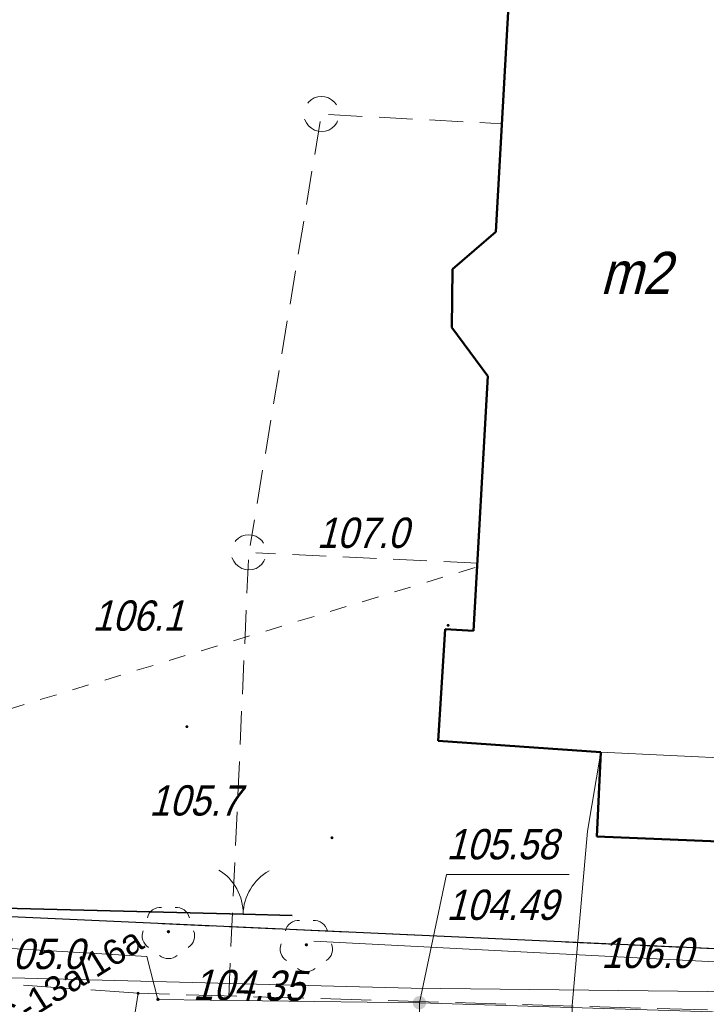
# Model space of a CAD drawing. Extents: x 6530721 to 6531385, y 5978377 to 5979143.
# Tile 95 of 146: x 6530947 to 6530968, y 5978875 to 5978905. Entities that reach past the tile are written whole.
import ezdxf
from ezdxf.enums import TextEntityAlignment as Align

# ---------------------------------------------------------------- set-up
doc = ezdxf.new("R2010")
doc.units = 0
for name, pattern in [('AB_rokocin 2014-08-13 AC2004$0$0.5_0.5', [1, 0.5, -0.5]), ('AB_rokocin 2014-08-13 AC2004$0$1.0_0.5', [1.5, 1, -0.5]), ('AB_rokocin 2014-08-13 AC2004$0$1.5_0.5', [2, 1.5, -0.5]), ('AB_rokocin 2014-08-13 AC2004$0$l217_500', [2, 1.5, -0.5]), ('AB_rokocin 2014-08-13 AC2004$0$l219_500', [0])]:
    doc.linetypes.add(name, pattern=pattern)
for name, color, linetype, lineweight in [('AB-wymiarowa', 7, 'Continuous', 30), ('AB_rokocin 2014-08-13 AC2004$0$217-Granica konturu klasyfikcyjnego', 7, 'Continuous', 18), ('AB_rokocin 2014-08-13 AC2004$0$218-Granica użytku', 7, 'Continuous', 18), ('AB_rokocin 2014-08-13 AC2004$0$219-Linia granicy', 7, 'Continuous', 18), ('AB_rokocin 2014-08-13 AC2004$0$312-Budynek', 7, 'Continuous', 18), ('AB_rokocin 2014-08-13 AC2004$0$312-Numer ewidencyjny budynku-Atr124', 7, 'Continuous', 18), ('AB_rokocin 2014-08-13 AC2004$0$320-część budynku wyodrębniona ze względu na liczbę kondygnacji naziemnych (powierzchnia)', 7, 'Continuous', 18), ('AB_rokocin 2014-08-13 AC2004$0$623-Punkt rzędnej przewodu-SGPOD', 7, 'Continuous', 18), ('AB_rokocin 2014-08-13 AC2004$0$623-Punkt rzędnej przewodu-SGPOD-Atr2', 7, 'Continuous', 18), ('AB_rokocin 2014-08-13 AC2004$0$903-Żywopłot', 7, 'Continuous', 18), ('AB_rokocin 2014-08-13 AC2004$0$905-Brama w ogrodzeniu', 7, 'Continuous', 18), ('AB_rokocin 2014-08-13 AC2004$0$drzewo liściaste (punkt)', 7, 'Continuous', 18), ('AB_rokocin 2014-08-13 AC2004$0$jezdnia (powierzchnia)', 7, 'Continuous', 18), ('AB_rokocin 2014-08-13 AC2004$0$ogrodzenie trwałe (linia)', 7, 'Continuous', 18), ('AB_rokocin 2014-08-13 AC2004$0$przewód gazowy (linia)-SG', 7, 'Continuous', 18), ('AB_rokocin 2014-08-13 AC2004$0$przewód kanalizacyjny - projektowany (linia)-SK', 7, 'Continuous', 18), ('AB_rokocin 2014-08-13 AC2004$0$przewód telekomunikacyjny (linia)-STPOD', 7, 'Continuous', 18), ('AB_rokocin 2014-08-13 AC2004$0$przewód wodociągowy (linia)-SW', 7, 'Continuous', 18), ('AB_rokocin 2014-08-13 AC2004$0$punkt wysokościowy naturalny', 7, 'Continuous', 18), ('AB_rokocin 2014-08-13 AC2004$0$punkt wysokościowy naturalny-Atr2', 7, 'Continuous', 18), ('AB_rokocin 2014-08-13 AC2004$0$zasuwa (punkt)-SG', 7, 'Continuous', 18), ('AB_rokocin 2014-08-13 AC2004$0$zasuwa (punkt)-SG-Atr2', 7, 'Continuous', 18), ('AB_rokocin 2014-08-13 AC2004$0$zasuwa (punkt)-SG-Atr3', 7, 'Continuous', 18)]:
    doc.layers.add(name, color=color, linetype=linetype, lineweight=lineweight)
for name, color, linetype in [('gaPionowe', 7, 'Continuous'), ('zzz.ga.oz_pion_def', 7, 'Continuous'), ('zzz.ga.oz_pion_wypelnienie', 7, 'Continuous'), ('zzz.gaVSDodTekst', 7, 'Continuous'), ('zzz.gaVSDomyslna', 7, 'Continuous'), ('zzz.gaVSNazwa', 7, 'Continuous'), ('zzz.gaVSStan', 7, 'Continuous'), ('zzz.gaVSWielkość', 7, 'Continuous')]:
    doc.layers.add(name, color=color, linetype=linetype)
doc.styles.add('AB_rokocin 2014-08-13 AC2004$0$Standard', font='txt')
doc.styles.add('GA4-ATR-TEXT', font='arial.ttf', dxfattribs={"width": 0.9})
doc.linetypes.add('AB_rokocin 2014-08-13 AC2004$0$902-500', pattern='A,3.75,0,[1,ksztalty.shx,S=0.5,R=0,X=0,Y=0],3.75', length=7.5)
doc.linetypes.add('AB_rokocin 2014-08-13 AC2004$0$903-500', pattern='A,0,-0.001,0,[6,ksztalty.shx,S=0.667,R=0,X=0,Y=0],-3', length=3.001)

# ---------------------------------------------------------------- blocks, each defined once
blk = doc.blocks.new('z.ga4.C_wyp_0')
at = {"layer": 'zzz.ga.oz_pion_wypelnienie'}
blk.add_hatch(color=0, dxfattribs=at).paths.add_polyline_path([(-400, 400, 1), (400, 400, 1)])
blk = doc.blocks.new('z.ga4.C_wyp_1')
at = {"layer": 'zzz.ga.oz_pion_def', "color": 0, "const_width": 8}
blk.add_lwpolyline([(0, 796, 1), (0, 4, 1), (0, 796, 1.174739)], format="xyb", dxfattribs=at)
blk = doc.blocks.new('z.ga4.C-13_1')
at = {"layer": 'zzz.ga.oz_pion_def'}
h = blk.add_hatch(color=0, dxfattribs=at)
h.paths.add_polyline_path([(69, 120), (80, 120, 3.319279), (150, 245), (102, 324), (113, 360), (160, 360), (160, 400), (39, 400, 0.843718), (36, 381), (93, 362), (86, 340), (-139, 340), (-124, 391, -0.334944), (-113, 400), (-80, 400), (-80, 420), (-113, 420, 0.333495), (-143, 397), (-184, 257, 25.961481), (-164, 252), (-157, 278), (-6, 148, 1.108236)])
h.paths.add_polyline_path([(69, 140, 0.191903), (51, 164), (94, 299), (133, 235, 0.219028), (80, 140)], flags=16)
h.paths.add_polyline_path([(32, 170, 0.167013), (7, 163), (-151, 299), (-145, 320), (80, 320)], flags=16)
h.paths.add_polyline_path([(100, 120), (193, 120, 1.763174), (209, 150), (161, 228, -3.23686)], flags=16)
h.paths.add_polyline_path([(100, 140, -0.211684), (144, 218), (192, 140)], flags=16)
h.paths.add_polyline_path([(-189, 238), (-215, 149, 3.732051), (-196, 144), (-170, 232, -21.954451)], flags=16)
blk = doc.blocks.new('z.ga4.C-16_1')
at = {"layer": 'zzz.ga.oz_pion_def'}
h = blk.add_hatch(color=0, dxfattribs=at)
h.paths.add_polyline_path([(-101, 518, 1), (-34, 518, 1)])
h.paths.add_polyline_path([(174, 298, 1), (231, 298, 1)], flags=17)
h.paths.add_polyline_path([(-25, 384), (68, 243), (77, 250), (118, 226), (149, 236), (122, 130), (133, 128), (103, 7), (130, 4), (169, 120), (219, 32), (233, 30), (246, 59), (233, 61), (203, 138), (219, 203), (248, 147), (271, 155), (217, 263), (169, 271), (120, 249), (86, 268), (-10, 438), (-56, 475), (-87, 477), (-158, 446), (-180, 360), (-196, 228), (-180, 227), (-155, 326), (-161, 237), (-155, 237), (-176, 0), (-137, 0), (-98, 223), (-42, 34), (-6, 34), (11, 72), (-9, 81), (-42, 287)])
blk = doc.blocks.new('z.ga4.C-13a_1')
at = {"layer": 'zzz.ga.oz_pion_def'}
blk.add_hatch(color=0, dxfattribs=at).paths.add_polyline_path([(326, 631.7, 0.08392), (231.7, 726), (-326, 168.3, 0.08392), (-231.7, 74)])
blk = doc.blocks.new('z.ga4.C-13a_2')
at = {"layer": 'zzz.ga.oz_pion_def'}
blk.add_hatch(color=0, dxfattribs=at).paths.add_polyline_path([(316.3, 631.5, 0.076984), (231.5, 716.3), (-316.3, 168.5, 0.076984), (-231.5, 83.7)])
blk = doc.blocks.new('C-13a_16a-591512382-vs')
at = {"layer": 'zzz.gaVSDomyslna', "color": 7, "true_color": 0xffffff, "const_width": 24}
blk.add_lwpolyline([(-297, 297), (297, 297)], dxfattribs=at)
at = {"layer": 'zzz.gaVSDomyslna', "color": 180, "lineweight": 0, "xscale": 0.75, "yscale": 0.75}
blk.add_blockref('z.ga4.C_wyp_0', (0, 0), dxfattribs=at)
at = {"layer": 'zzz.gaVSDomyslna', "color": 7, "lineweight": 0, "true_color": 0xffffff}
for name, p, xscale, yscale in [('z.ga4.C_wyp_1', (0, 0), 0.75, 0.75), ('z.ga4.C-13a_1', (0, 0), 0.75, 0.75), ('z.ga4.C-16_1', (0, 330), 0.4349999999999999, 0.4349999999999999), ('z.ga4.C-13_1', (0, 69), 0.45, 0.45)]:
    blk.add_blockref(name, p, dxfattribs=dict(at, xscale=xscale, yscale=yscale))
at = {"layer": 'zzz.gaVSDomyslna', "color": 10, "lineweight": 0, "xscale": 0.75, "yscale": 0.75}
blk.add_blockref('z.ga4.C-13a_2', (0, 0), dxfattribs=at)
at = {"layer": 'zzz.gaVSDodTekst', "style": 'GA4-ATR-TEXT', "flags": 1}
blk.add_attdef('AddText', (0, 0), '', height=1, dxfattribs=at)
at = {"layer": 'zzz.gaVSDomyslna', "style": 'GA4-ATR-TEXT', "flags": 1}
for tag in ['Width', 'Position', 'Height', 'Route']:
    blk.add_attdef(tag, (0, 0), '', height=1, dxfattribs=at)
at = {"layer": 'zzz.gaVSNazwa', "style": 'GA4-ATR-TEXT'}
blk.add_attdef('Name', (400, 375), '', height=150, dxfattribs=at)
at = {"layer": 'zzz.gaVSStan', "style": 'GA4-ATR-TEXT'}
blk.add_attdef('State', (400, 120), '', height=150, dxfattribs=at)
at = {"layer": 'zzz.gaVSWielkość', "style": 'GA4-ATR-TEXT', "flags": 1}
blk.add_attdef('Size', (0, 0), '', height=1, dxfattribs=at)
blk = doc.blocks.new('AB_rokocin 2014-08-13 AC2004$0$PW01')
at = {"linetype": 'Continuous', "lineweight": 13}
h = blk.add_hatch(color=0, dxfattribs=at)
edge = h.paths.add_edge_path()
edge.add_arc((0, 0), 0.045, 0, 360)
blk = doc.blocks.new('AB_rokocin 2014-08-13 AC2004$0$621')
at = {"linetype": 'Continuous', "lineweight": 0}
h = blk.add_hatch(color=0, dxfattribs=at)
edge = h.paths.add_edge_path()
edge.add_arc((0, 0), 0.05, 0, 360)
blk = doc.blocks.new('AB_rokocin 2014-08-13 AC2004$0$OP021')
at = {"linetype": 'Continuous', "lineweight": 13}
h = blk.add_hatch(color=0, dxfattribs=at)
edge = h.paths.add_edge_path()
edge.add_arc((0, 0), 0.05, 0, 360)
at = {"color": 0, "linetype": 'Continuous', "lineweight": 13}
for centre, start, end in [((0, 0.4), 49.272, 130.728), ((-0.38, 0.124), 121.308, 202.548), ((0.38, 0.124), 337.452, 58.692), ((-0.235, -0.324), 193.221, 274.871), ((0.235, -0.324), 265.129, 346.779)]:
    blk.add_arc(centre, 0.4, start, end, dxfattribs=at)
blk = doc.blocks.new('AB_rokocin 2014-08-13 AC2004$0$905')
at = {"color": 0, "linetype": 'Continuous', "lineweight": 0}
for centre, start, end in [((-1.5, 0), 0, 60), ((1.5, 0), 120, 180)]:
    blk.add_arc(centre, 1.5, start, end, dxfattribs=at)
blk = doc.blocks.new('AB_rokocin 2014-08-13 AC2004$0$US25')
at = {"linetype": 'Continuous', "lineweight": 0}
h = blk.add_hatch(color=0, dxfattribs=at)
edge = h.paths.add_edge_path()
edge.add_arc((0, 0), 0.2, 0, 360)
blk = doc.blocks.new('AB_rokocin 2014-08-13 AC2004')
at = {"layer": 'AB_rokocin 2014-08-13 AC2004$0$217-Granica konturu klasyfikcyjnego', "color": 3, "linetype": 'AB_rokocin 2014-08-13 AC2004$0$l217_500', "lineweight": 18, "flags": 128}
blk.add_lwpolyline([(6530943.52, 5978878.03), (6530968.62, 5978876.89)], dxfattribs=at)
blk.add_lwpolyline([(6530943.52, 5978878.03), (6530968.62, 5978876.89)], dxfattribs=at)
at = {"layer": 'AB_rokocin 2014-08-13 AC2004$0$218-Granica użytku', "color": 7, "linetype": 'AB_rokocin 2014-08-13 AC2004$0$0.5_0.5', "lineweight": 18, "flags": 128}
blk.add_lwpolyline([(6530943.11, 5978882.87), (6530960.88, 5978888.27)], dxfattribs=at)
at = {"layer": 'AB_rokocin 2014-08-13 AC2004$0$219-Linia granicy', "color": 92, "linetype": 'AB_rokocin 2014-08-13 AC2004$0$l219_500', "lineweight": 30, "flags": 128}
blk.add_lwpolyline([(6530968.62, 5978876.89), (6530943.52, 5978878.03)], dxfattribs=at)
blk.add_lwpolyline([(6530968.62, 5978876.89), (6530943.52, 5978878.03)], dxfattribs=at)
at = {"layer": 'AB_rokocin 2014-08-13 AC2004$0$312-Budynek', "color": 250, "linetype": 'Continuous', "lineweight": 50, "flags": 128}
for points in [[(6530961.43, 5978898.22), (6530962.32, 5978914.14)], [(6530960.14, 5978897.11), (6530961.43, 5978898.22)], [(6530960.12, 5978895.38), (6530960.14, 5978897.11)], [(6530961.19, 5978893.93), (6530960.12, 5978895.38)], [(6530960.77, 5978886.37), (6530961.19, 5978893.93)], [(6530959.72, 5978883.1), (6530959.92, 5978886.42)], [(6530959.92, 5978886.42), (6530960.77, 5978886.37)], [(6530964.55, 5978882.76), (6530959.72, 5978883.1)], [(6530964.43, 5978880.26), (6530964.55, 5978882.76)], [(6530968.54, 5978880.09), (6530964.43, 5978880.26)]]:
    blk.add_lwpolyline(points, dxfattribs=at)
at = {"layer": 'AB_rokocin 2014-08-13 AC2004$0$320-część budynku wyodrębniona ze względu na liczbę kondygnacji naziemnych (powierzchnia)', "color": 7, "linetype": 'Continuous', "lineweight": 18, "flags": 128}
blk.add_lwpolyline([(6530964.55, 5978882.76), (6530968.69, 5978882.56), (6530968.54, 5978880.09), (6530964.43, 5978880.26)], close=True, dxfattribs=at)
at = {"layer": 'AB_rokocin 2014-08-13 AC2004$0$903-Żywopłot', "color": 7, "linetype": 'AB_rokocin 2014-08-13 AC2004$0$903-500', "lineweight": 18, "flags": 128}
blk.add_lwpolyline([(6530973.62, 5978880.61), (6530973.6, 5978880.24), (6530970.24, 5978876.42), (6530956.02, 5978877.15)], dxfattribs=at)
at = {"layer": 'AB_rokocin 2014-08-13 AC2004$0$jezdnia (powierzchnia)', "color": 252, "linetype": 'AB_rokocin 2014-08-13 AC2004$0$1.5_0.5', "lineweight": 18, "flags": 128}
for points in [[(6530985.78, 5979082.6), (6530984.46, 5979063.44), (6530982.52, 5979039.61), (6530981.54, 5979013.49), (6530979.39, 5978979.44), (6530978.32, 5978955.43), (6530977.32, 5978924.35), (6530977.18, 5978898.97), (6530975.4, 5978882.76), (6530973.84, 5978878.32), (6530971.37, 5978876.16), (6530968.23, 5978875.09), (6530950.8, 5978875.6), (6530950.25, 5978872.17), (6530968.11, 5978871.47), (6530973.1, 5978871.84), (6530979.12, 5978872.07), (6530985.71, 5978871.57), (6530988.36, 5978870.67), (6531008.02, 5978871.57), (6531029.25, 5978872.87), (6531034.44, 5978873.09), (6531036.17, 5978871.36), (6531037.18, 5978869.25), (6531041.13, 5978844.83), (6531042.78, 5978824.44), (6531036.31, 5978809.51), (6531027.43, 5978796.52), (6531014.3, 5978782.64), (6530999.37, 5978764.06), (6530996.85, 5978762.8), (6530994.1, 5978762.43), (6530991.66, 5978762.96), (6530999.88, 5978750.96), (6531000.38, 5978752.27), (6531000.47, 5978755.1), (6531001.45, 5978757.52), (6531017.67, 5978780.17), (6531028.21, 5978793.19), (6531039.69, 5978808.37), (6531046.64, 5978824.27)], [(6530927.44, 5978877.13), (6530935.86, 5978876.65), (6530950.8, 5978875.6)]]:
    blk.add_lwpolyline(points, dxfattribs=at)
at = {"layer": 'AB_rokocin 2014-08-13 AC2004$0$ogrodzenie trwałe (linia)', "color": 252, "linetype": 'AB_rokocin 2014-08-13 AC2004$0$902-500', "lineweight": 35, "flags": 128}
blk.add_lwpolyline([(6530942.86, 5978878.23), (6530953.92, 5978877.95), (6530955.38, 5978877.91)], dxfattribs=at)
at = {"layer": 'AB_rokocin 2014-08-13 AC2004$0$przewód gazowy (linia)-SG', "color": 40, "linetype": 'Continuous', "lineweight": 18, "flags": 128}
for points in [[(6530919.45, 5978879.73), (6530926.07, 5978878.17), (6530951.06, 5978876.69), (6530951.39, 5978875.42), (6530959.16, 5978875.32)], [(6531041.75, 5978834.23), (6531041.32, 5978839.79), (6531040.42, 5978841.22), (6531037.6, 5978869.59), (6531031.32, 5978873.21), (6531030.39, 5978878.2), (6531021.01, 5978877.26), (6530998.81, 5978874.07), (6530985.82, 5978874.34), (6530981.69, 5978878.49), (6530973.31, 5978878.9), (6530971.4, 5978874.94), (6530959.16, 5978875.32)], [(6530959.16, 5978875.32), (6530959.16, 5978868.95)]]:
    blk.add_lwpolyline(points, dxfattribs=at)
at = {"layer": 'AB_rokocin 2014-08-13 AC2004$0$przewód kanalizacyjny - projektowany (linia)-SK', "color": 32, "linetype": 'AB_rokocin 2014-08-13 AC2004$0$1.0_0.5', "lineweight": 18, "flags": 128}
for points in [[(6530956.56, 5978901.3), (6530956.47, 5978901.24), (6530956.36, 5978901.21), (6530956.25, 5978901.2), (6530956.15, 5978901.21), (6530956.04, 5978901.24), (6530955.95, 5978901.3), (6530955.86, 5978901.37), (6530955.8, 5978901.46), (6530955.75, 5978901.55), (6530955.73, 5978901.66), (6530955.73, 5978901.77), (6530955.75, 5978901.88), (6530955.8, 5978901.98), (6530955.86, 5978902.07), (6530955.94, 5978902.14), (6530956.03, 5978902.2), (6530956.14, 5978902.23), (6530956.25, 5978902.24), (6530956.35, 5978902.23), (6530956.46, 5978902.2), (6530956.55, 5978902.14), (6530956.64, 5978902.07), (6530956.7, 5978901.98), (6530956.75, 5978901.89), (6530956.77, 5978901.78), (6530956.77, 5978901.67), (6530956.75, 5978901.56), (6530956.7, 5978901.46), (6530956.64, 5978901.37)], [(6530954.4, 5978888.28), (6530954.31, 5978888.22), (6530954.2, 5978888.19), (6530954.09, 5978888.18), (6530953.99, 5978888.19), (6530953.88, 5978888.22), (6530953.79, 5978888.28), (6530953.7, 5978888.35), (6530953.64, 5978888.44), (6530953.59, 5978888.53), (6530953.57, 5978888.64), (6530953.57, 5978888.75), (6530953.59, 5978888.86), (6530953.64, 5978888.96), (6530953.7, 5978889.05), (6530953.78, 5978889.12), (6530953.87, 5978889.18), (6530953.98, 5978889.21), (6530954.09, 5978889.22), (6530954.19, 5978889.21), (6530954.3, 5978889.18), (6530954.39, 5978889.12), (6530954.48, 5978889.05), (6530954.54, 5978888.96), (6530954.59, 5978888.87), (6530954.61, 5978888.76), (6530954.61, 5978888.65), (6530954.59, 5978888.54), (6530954.54, 5978888.44), (6530954.48, 5978888.35)]]:
    blk.add_lwpolyline(points, close=True, dxfattribs=at)
for points in [[(6530956.21, 5978901.5), (6530954.13, 5978888.9)], [(6530956.46, 5978901.7), (6530961.61, 5978901.43)], [(6530960.88, 5978888.38), (6530954.3, 5978888.68)], [(6530954.08, 5978888.48), (6530953.42, 5978873.92)]]:
    blk.add_lwpolyline(points, dxfattribs=at)
at = {"layer": 'AB_rokocin 2014-08-13 AC2004$0$przewód telekomunikacyjny (linia)-STPOD', "color": 30, "linetype": 'Continuous', "lineweight": 18, "flags": 128}
blk.add_lwpolyline([(6530982.33, 5979041.63), (6530982.15, 5979035.27), (6530981.93, 5979028.79), (6530981.5, 5979017.48), (6530980.85, 5979004.95), (6530980.24, 5978992.52), (6530979.52, 5978981), (6530978.9, 5978966.1), (6530978.13, 5978953.59), (6530977.66, 5978941.32), (6530977.09, 5978930.17), (6530976.22, 5978917.47), (6530975.42, 5978905.44), (6530974.93, 5978893.03), (6530974.03, 5978880.84), (6530973.63, 5978877.74), (6530970.35, 5978875.62), (6530958.91, 5978875.75), (6530943.21, 5978876.16), (6530926.26, 5978876.81), (6530926.35, 5978878.55), (6530920.06, 5978882.62), (6530917.38, 5978884.41)], dxfattribs=at)
at = {"layer": 'AB_rokocin 2014-08-13 AC2004$0$przewód wodociągowy (linia)-SW', "color": 5, "linetype": 'Continuous', "lineweight": 18, "flags": 128}
blk.add_lwpolyline([(6530964.55, 5978882.76), (6530964.15, 5978880.42), (6530963.7, 5978875.24), (6530963.58, 5978870.1)], dxfattribs=at)
at = {"layer": 'AB_rokocin 2014-08-13 AC2004$0$zasuwa (punkt)-SG-Atr2', "color": 40, "linetype": 'ByBlock', "flags": 128}
blk.add_lwpolyline([(6530959.16, 5978875.32), (6530959.96, 5978879.13), (6530963.611, 5978879.13)], dxfattribs=at)
at = {"layer": 'AB_rokocin 2014-08-13 AC2004$0$623-Punkt rzędnej przewodu-SGPOD', "color": 52, "linetype": 'Continuous', "lineweight": 18}
blk.add_blockref('AB_rokocin 2014-08-13 AC2004$0$621', (6530951.39, 5978875.42), dxfattribs=at)
at = {"layer": 'AB_rokocin 2014-08-13 AC2004$0$905-Brama w ogrodzeniu', "color": 252, "linetype": 'Continuous', "lineweight": 35, "rotation": 358.939}
blk.add_blockref('AB_rokocin 2014-08-13 AC2004$0$905', (6530953.92, 5978877.95), dxfattribs=at)
at = {"layer": 'AB_rokocin 2014-08-13 AC2004$0$drzewo liściaste (punkt)', "color": 94, "linetype": 'Continuous', "lineweight": 13, "rotation": 180}
for p in [(6530951.7, 5978877.43), (6530955.8, 5978877.04)]:
    blk.add_blockref('AB_rokocin 2014-08-13 AC2004$0$OP021', p, dxfattribs=at)
at = {"layer": 'AB_rokocin 2014-08-13 AC2004$0$punkt wysokościowy naturalny', "color": 7, "linetype": 'Continuous', "lineweight": 13}
for p in [(6530960.01, 5978886.53), (6530952.25, 5978883.52), (6530956.56, 5978880.22), (6530950.8, 5978875.6)]:
    blk.add_blockref('AB_rokocin 2014-08-13 AC2004$0$PW01', p, dxfattribs=at)
at = {"layer": 'AB_rokocin 2014-08-13 AC2004$0$zasuwa (punkt)-SG', "color": 7, "linetype": 'Continuous', "lineweight": 13, "rotation": 357.463}
blk.add_blockref('AB_rokocin 2014-08-13 AC2004$0$US25', (6530959.16, 5978875.32), dxfattribs=at)
at = {"layer": 'AB_rokocin 2014-08-13 AC2004$0$312-Numer ewidencyjny budynku-Atr124', "color": 7, "linetype": 'ByBlock', "lineweight": 20, "style": 'AB_rokocin 2014-08-13 AC2004$0$Standard', "oblique": 15, "width": 0.896}
blk.add_text('m2', height=1.25, dxfattribs=at).set_placement((6530965.57, 5978897), align=Align.MIDDLE_CENTER)
at = {"layer": 'AB_rokocin 2014-08-13 AC2004$0$623-Punkt rzędnej przewodu-SGPOD-Atr2', "color": 52, "linetype": 'ByBlock', "lineweight": 20, "style": 'AB_rokocin 2014-08-13 AC2004$0$Standard', "oblique": 15, "width": 0.9}
blk.add_text('104.35', height=0.9, rotation=359.263, dxfattribs=at).set_placement((6530952.43, 5978875.41))
at = {"layer": 'AB_rokocin 2014-08-13 AC2004$0$punkt wysokościowy naturalny-Atr2', "color": 252, "linetype": 'ByBlock', "lineweight": 20, "style": 'AB_rokocin 2014-08-13 AC2004$0$Standard', "oblique": 15, "width": 0.9}
for s, p in [('107.0', (6530956.11, 5978888.83)), ('106.1', (6530949.44, 5978886.37)), ('105.7', (6530951.13, 5978880.88)), ('105.0', (6530946.47, 5978876.32)), ('106.0', (6530964.56, 5978876.35))]:
    blk.add_text(s, height=0.9, dxfattribs=at).set_placement(p)
at = {"layer": 'AB_rokocin 2014-08-13 AC2004$0$zasuwa (punkt)-SG-Atr2', "color": 40, "linetype": 'ByBlock', "lineweight": 20, "style": 'AB_rokocin 2014-08-13 AC2004$0$Standard', "oblique": 15, "width": 0.9}
blk.add_text('105.58', height=0.9, dxfattribs=at).set_placement((6530959.96, 5978879.58))
at = {"layer": 'AB_rokocin 2014-08-13 AC2004$0$zasuwa (punkt)-SG-Atr3', "color": 40, "linetype": 'ByBlock', "lineweight": 20, "style": 'AB_rokocin 2014-08-13 AC2004$0$Standard', "oblique": 15, "width": 0.9}
blk.add_text('104.49', height=0.9, dxfattribs=at).set_placement((6530959.96, 5978877.78))

msp = doc.modelspace()

# ---------------------------------------------------------------- block references
at = {"layer": 'AB-wymiarowa'}
msp.add_blockref('AB_rokocin 2014-08-13 AC2004', (0, 0), dxfattribs=at)

# ---------------------------------------------------------------- next in the draw order: block references
at = {"layer": 'gaPionowe', "xscale": 0.005, "yscale": 0.005, "zscale": 0.005, "rotation": 31.98236478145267}
msp.add_blockref('C-13a_16a-591512382-vs', (6530946.173, 5978871.728), dxfattribs=at).add_auto_attribs({'Name': 'C-13a/16a', 'State': 'prj'})

doc.saveas('drawing.dxf')
